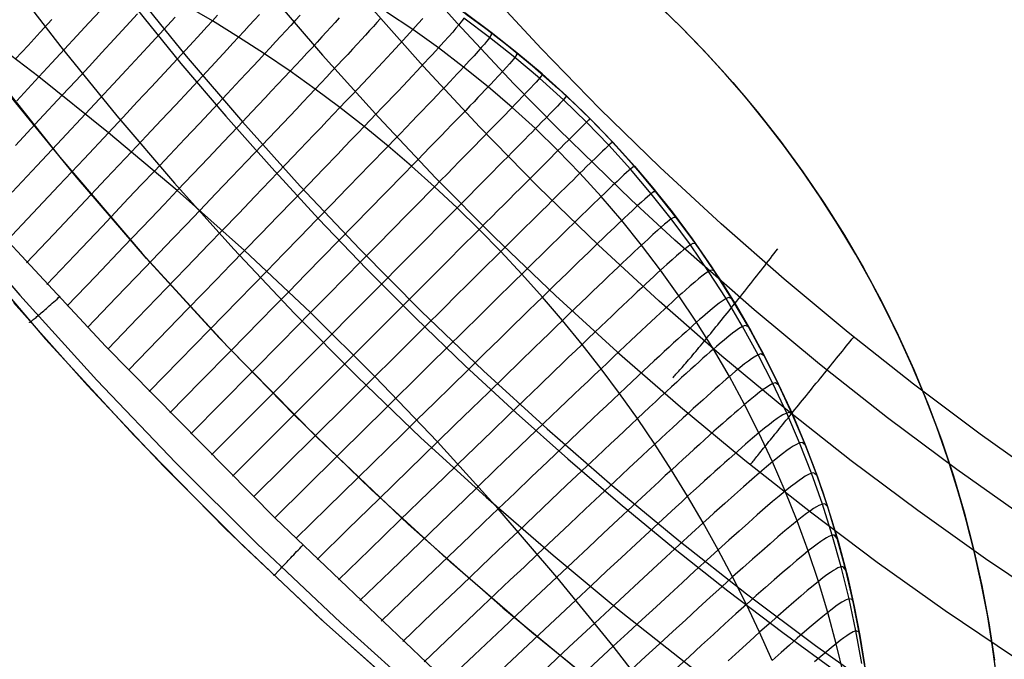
# Model space of a CAD drawing. Header units: millimetres. Extents: x -118 to 118, y -118 to 118.
# Tile 5 of 68: x -89 to -58, y -88 to -68. Entities that reach past the tile are written whole.
import ezdxf

# ---------------------------------------------------------------- set-up
doc = ezdxf.new("R2010")
doc.units = ezdxf.units.MM
doc.header["$MEASUREMENT"] = 0
doc.layers.add('Predefinito', color=5, linetype='Continuous')

msp = doc.modelspace()

# ---------------------------------------------------------------- linework, layer by layer
at = {"layer": 'Predefinito'}
for points in [[(-56.907, -82.354), (-59.005, -80.864), (-61.069, -79.317), (-63.095, -77.715), (-65.082, -76.059), (-67.026, -74.351), (-68.928, -72.592), (-70.783, -70.784), (-72.591, -68.928), (-74.351, -67.026), (-76.059, -65.081), (-77.715, -63.094), (-79.317, -61.069), (-80.864, -59.006), (-82.354, -56.908), (-83.786, -54.777), (-85.319, -52.357)], [(-104.041, -54.605), (-102.094, -58.164), (-100.026, -61.653), (-97.838, -65.069), (-95.534, -68.407), (-93.116, -71.663), (-90.587, -74.835), (-87.95, -77.917), (-85.208, -80.906), (-82.365, -83.799), (-79.423, -86.592), (-76.387, -89.282), (-73.26, -91.865), (-70.046, -94.339), (-66.748, -96.701), (-63.37, -98.947), (-59.917, -101.075), (-56.393, -103.083)], [(-98.619, -56.183), (-96.621, -59.554), (-94.508, -62.853), (-92.282, -66.078), (-89.946, -69.224), (-87.503, -72.287), (-84.956, -75.264), (-82.308, -78.152), (-79.561, -80.946), (-76.72, -83.644), (-73.787, -86.242), (-70.766, -88.738), (-67.661, -91.128), (-64.475, -93.409), (-61.213, -95.578), (-57.877, -97.634)], [(-92.835, -56.132), (-91.429, -58.406), (-89.97, -60.64), (-88.459, -62.827), (-86.893, -64.975), (-85.27, -67.084), (-83.591, -69.155), (-81.855, -71.188), (-80.064, -73.181), (-78.216, -75.136), (-76.313, -77.052), (-74.388, -78.896), (-72.417, -80.695), (-70.399, -82.448), (-68.334, -84.157), (-66.239, -85.806), (-64.105, -87.406), (-61.931, -88.956), (-59.718, -90.455), (-57.477, -91.897)], [(-75.352, -67.549), (-74.502, -68.155), (-73.673, -68.79), (-72.866, -69.453), (-72.083, -70.143), (-71.324, -70.861), (-70.59, -71.604), (-69.883, -72.372), (-69.202, -73.164), (-68.55, -73.979), (-67.926, -74.817), (-67.331, -75.675), (-66.767, -76.553), (-66.233, -77.451), (-65.731, -78.366), (-65.26, -79.299), (-64.823, -80.247), (-64.418, -81.209), (-64.047, -82.185), (-63.71, -83.174), (-63.407, -84.173), (-63.139, -85.182), (-62.907, -86.2), (-62.709, -87.226), (-62.548, -88.257)], [(-69.105, -67.449), (-68.263, -68.263), (-67.449, -69.105), (-66.664, -69.975), (-65.91, -70.871), (-65.186, -71.793), (-64.495, -72.738), (-63.837, -73.707), (-63.212, -74.698), (-62.622, -75.71), (-62.067, -76.742), (-61.547, -77.792), (-61.064, -78.859), (-60.618, -79.942), (-60.209, -81.04), (-59.838, -82.151), (-59.505, -83.274), (-59.211, -84.408), (-58.956, -85.551), (-58.741, -86.703), (-58.565, -87.861)], [(-58.493, -88.434), (-58.623, -87.445), (-58.783, -86.458), (-58.972, -85.474), (-59.19, -84.494), (-59.438, -83.52), (-59.714, -82.553), (-60.019, -81.594), (-60.351, -80.644), (-60.712, -79.705), (-61.099, -78.777), (-61.514, -77.863), (-61.954, -76.963), (-62.419, -76.078), (-62.909, -75.209), (-63.422, -74.357), (-63.958, -73.524), (-64.516, -72.71), (-65.094, -71.915), (-65.693, -71.141), (-66.31, -70.388), (-66.944, -69.657), (-67.596, -68.948), (-68.263, -68.263), (-68.948, -67.596)], [(-62.576, -88.058), (-62.74, -87.055), (-62.937, -86.058), (-63.168, -85.068), (-63.432, -84.087), (-63.729, -83.115), (-64.059, -82.153), (-64.42, -81.203), (-64.814, -80.266), (-65.239, -79.343), (-65.695, -78.434), (-66.181, -77.542), (-66.697, -76.666), (-67.243, -75.808), (-67.817, -74.97), (-68.418, -74.151), (-69.048, -73.352), (-69.703, -72.576), (-70.385, -71.821), (-71.091, -71.091), (-71.822, -70.384), (-72.576, -69.703), (-73.352, -69.048), (-74.15, -68.419), (-74.969, -67.817)], [(-74.921, -67.851), (-74.2, -68.381), (-73.499, -68.929), (-72.818, -69.494), (-72.157, -70.076), (-71.518, -70.673), (-70.9, -71.284), (-70.3, -71.912), (-69.715, -72.562), (-69.145, -73.233), (-68.592, -73.925), (-68.057, -74.636), (-67.54, -75.366), (-67.043, -76.115), (-66.567, -76.881), (-66.113, -77.664), (-65.68, -78.463), (-65.271, -79.277), (-64.886, -80.104), (-64.525, -80.945), (-64.19, -81.797), (-63.88, -82.66), (-63.597, -83.533), (-63.34, -84.413), (-63.11, -85.301), (-62.908, -86.194), (-62.733, -87.092), (-62.586, -87.993)]]:
    msp.add_lwpolyline(points, dxfattribs=at)
at = {"layer": 'Predefinito', "extrusion": (0.784867, -0.618754, -0.033575)}
msp.add_lwpolyline([(-104.556, -143.996), (-104.523, -143.905), (-104.487, -143.815), (-104.449, -143.725), (-104.409, -143.635), (-104.367, -143.547), (-104.322, -143.459), (-104.275, -143.372), (-104.226, -143.286), (-104.174, -143.2), (-104.121, -143.117), (-104.065, -143.034), (-104.006, -142.952), (-103.946, -142.872), (-103.884, -142.794), (-103.82, -142.717), (-103.753, -142.641), (-103.685, -142.567), (-103.615, -142.495), (-103.544, -142.425), (-103.47, -142.357), (-103.396, -142.291), (-103.319, -142.226), (-103.241, -142.164), (-103.162, -142.104), (-103.082, -142.046), (-103, -141.99), (-102.917, -141.936), (-102.833, -141.885), (-102.749, -141.836), (-102.663, -141.789), (-102.577, -141.744), (-102.49, -141.702), (-102.402, -141.662), (-102.313, -141.623), (-102.222, -141.587), (-102.131, -141.553), (-102.038, -141.521), (-101.944, -141.491), (-101.849, -141.464), (-101.753, -141.439), (-101.656, -141.416), (-101.558, -141.395), (-101.46, -141.377), (-101.362, -141.362), (-101.262, -141.349), (-101.163, -141.338), (-101.063, -141.33), (-100.963, -141.324), (-100.862, -141.321), (-100.762, -141.32), (-100.662, -141.322), (-100.562, -141.327), (-100.462, -141.334), (-100.363, -141.343), (-100.264, -141.355), (-100.166, -141.369), (-100.068, -141.386), (-99.971, -141.405), (-99.875, -141.427), (-99.78, -141.45), (-99.685, -141.476), (-99.592, -141.505), (-99.5, -141.535), (-99.409, -141.567)], dxfattribs=at)
at = {"layer": 'Predefinito', "extrusion": (0.776496, -0.630121, 0.001405)}
msp.add_lwpolyline([(-105.189, -143.679), (-105.157, -143.589), (-105.123, -143.499), (-105.087, -143.409), (-105.048, -143.32), (-105.007, -143.232), (-104.964, -143.144), (-104.918, -143.057), (-104.87, -142.972), (-104.82, -142.887), (-104.767, -142.803), (-104.713, -142.72), (-104.656, -142.639), (-104.597, -142.559), (-104.536, -142.48), (-104.473, -142.403), (-104.408, -142.328), (-104.341, -142.254), (-104.272, -142.182), (-104.201, -142.112), (-104.129, -142.044), (-104.055, -141.977), (-103.98, -141.913), (-103.903, -141.85), (-103.825, -141.79), (-103.745, -141.732), (-103.665, -141.676), (-103.583, -141.622), (-103.5, -141.571), (-103.416, -141.521), (-103.331, -141.474), (-103.246, -141.43), (-103.16, -141.387), (-103.073, -141.347), (-102.984, -141.309), (-102.894, -141.272), (-102.803, -141.238), (-102.711, -141.206), (-102.618, -141.176), (-102.524, -141.149), (-102.428, -141.124), (-102.332, -141.101), (-102.235, -141.08), (-102.138, -141.062), (-102.04, -141.046), (-101.941, -141.033), (-101.842, -141.023), (-101.743, -141.014), (-101.644, -141.009), (-101.544, -141.006), (-101.445, -141.005), (-101.345, -141.007), (-101.246, -141.011), (-101.147, -141.018), (-101.049, -141.028), (-100.95, -141.04), (-100.853, -141.054), (-100.756, -141.071), (-100.66, -141.09), (-100.564, -141.111), (-100.47, -141.135), (-100.377, -141.161), (-100.284, -141.189), (-100.193, -141.219), (-100.103, -141.252)], dxfattribs=at)
at = {"layer": 'Predefinito', "extrusion": (-0.675526, 0.73707, 0.019786)}
msp.add_lwpolyline([(117.5, -136.533), (117.499, -136.447), (117.495, -136.361), (117.489, -136.274), (117.48, -136.187), (117.468, -136.1), (117.454, -136.012), (117.438, -135.925), (117.418, -135.838), (117.396, -135.751), (117.372, -135.665), (117.344, -135.579), (117.314, -135.494), (117.282, -135.41), (117.246, -135.326), (117.209, -135.244), (117.168, -135.162), (117.126, -135.082), (117.081, -135.004), (117.033, -134.927), (116.984, -134.851), (116.932, -134.777), (116.878, -134.705), (116.822, -134.634), (116.765, -134.566), (116.705, -134.499), (116.644, -134.435), (116.581, -134.373), (116.517, -134.313), (116.451, -134.255), (116.384, -134.199), (116.316, -134.146), (116.247, -134.095)], dxfattribs=at)
at = {"layer": 'Predefinito', "extrusion": (0.719256, -0.694702, 0.007716)}
msp.add_lwpolyline([(-117.5, -136.597), (-117.499, -136.509), (-117.495, -136.421), (-117.488, -136.333), (-117.479, -136.244), (-117.467, -136.155), (-117.453, -136.065), (-117.435, -135.976), (-117.415, -135.888), (-117.392, -135.799), (-117.366, -135.711), (-117.338, -135.623), (-117.306, -135.537), (-117.272, -135.451), (-117.236, -135.366), (-117.196, -135.282), (-117.154, -135.199), (-117.11, -135.118), (-117.063, -135.038), (-117.014, -134.96), (-116.962, -134.883), (-116.908, -134.808), (-116.852, -134.735), (-116.794, -134.664), (-116.734, -134.595), (-116.672, -134.528), (-116.609, -134.463), (-116.544, -134.401), (-116.477, -134.34), (-116.409, -134.283), (-116.339, -134.227), (-116.269, -134.174), (-116.197, -134.123)], dxfattribs=at)
at = {"layer": 'Predefinito'}
for points in [[(-96.672, -55.183, -161), (-95.285, -57.559, -161), (-93.839, -59.899, -161), (-92.334, -62.202, -161), (-90.771, -64.465, -161), (-89.15, -66.688, -161), (-87.473, -68.867, -161), (-85.742, -71.001, -161), (-83.958, -73.089, -161), (-82.123, -75.131, -161), (-80.238, -77.126, -161), (-78.304, -79.073, -161), (-76.326, -80.97, -161), (-74.302, -82.817, -161), (-72.235, -84.613, -161), (-70.126, -86.359, -161), (-67.976, -88.053, -161), (-65.787, -89.694, -161), (-63.561, -91.281, -161), (-61.298, -92.814, -161), (-59.001, -94.293, -161), (-56.671, -95.715, -161)], [(-57.54, -83.504, -145.034), (-59.729, -81.956, -145.033), (-61.877, -80.353, -145.031), (-63.983, -78.694, -145.029), (-66.005, -77.015, -145.026), (-68.464, -74.853, -145.022), (-69.817, -73.602, -145.02), (-72.07, -71.414, -145.015), (-73.447, -70.008, -145.012), (-75.205, -68.13, -145.009), (-76.918, -66.203, -145.005), (-78.626, -64.177, -145.003), (-80.277, -62.108, -145.001), (-81.87, -59.995, -145), (-83.401, -57.848, -145), (-84.888, -55.636, -145.001)], [(-88.719, -56.655, -143.679), (-87.296, -58.831, -143.679), (-85.818, -60.969, -143.679), (-84.285, -63.069, -143.679), (-82.7, -65.129, -143.679), (-81.064, -67.146, -143.679), (-79.377, -69.12, -143.679), (-77.643, -71.05, -143.679), (-75.861, -72.935, -143.679), (-74.033, -74.775, -143.679), (-72.162, -76.568, -143.679), (-70.248, -78.315, -143.679), (-68.292, -80.015, -143.679), (-66.297, -81.666, -143.68), (-64.264, -83.268, -143.68), (-62.193, -84.82, -143.68), (-60.087, -86.321, -143.68), (-57.946, -87.771, -143.68)], [(-92.522, -57.172, -153.679), (-91.379, -58.991, -153.679), (-90.198, -60.787, -153.679), (-88.981, -62.558, -153.679), (-87.728, -64.304, -153.679), (-86.439, -66.023, -153.679), (-85.116, -67.715, -153.679), (-83.759, -69.378, -153.679), (-82.369, -71.013, -153.679), (-80.947, -72.619, -153.679), (-79.493, -74.196, -153.679), (-78.009, -75.743, -153.679), (-76.495, -77.26, -153.679), (-74.952, -78.747, -153.679), (-73.38, -80.203, -153.679), (-71.78, -81.627, -153.679), (-70.154, -83.02, -153.68), (-68.502, -84.381, -153.68), (-66.824, -85.709, -153.68), (-65.121, -87.004, -153.68), (-63.394, -88.266, -153.68), (-61.645, -89.494, -153.68), (-59.873, -90.689, -153.68), (-58.079, -91.848, -153.68)], [(-56.71, -86.153, -141.391), (-58.842, -84.717, -141.39), (-60.939, -83.228, -141.389), (-62.999, -81.684, -141.388), (-65.021, -80.088, -141.387), (-67.003, -78.441, -141.387), (-68.944, -76.743, -141.386), (-70.841, -74.996, -141.386), (-72.694, -73.2, -141.386), (-74.501, -71.357, -141.387), (-76.261, -69.468, -141.387), (-77.972, -67.533, -141.388), (-79.634, -65.555, -141.39), (-81.246, -63.533, -141.391), (-82.805, -61.471, -141.393), (-84.31, -59.371, -141.395), (-85.76, -57.236, -141.397)], [(-65.448, -87.866, -122.965), (-65.837, -86.997, -123.071), (-66.246, -86.136, -123.171), (-66.673, -85.283, -123.264), (-67.119, -84.44, -123.351), (-67.583, -83.607, -123.431), (-68.066, -82.784, -123.505), (-68.567, -81.971, -123.573), (-69.086, -81.169, -123.634), (-69.623, -80.379, -123.689), (-70.177, -79.601, -123.737), (-70.749, -78.835, -123.779), (-71.337, -78.082, -123.814), (-71.942, -77.342, -123.843), (-72.563, -76.616, -123.866), (-73.201, -75.904, -123.882), (-73.854, -75.205, -123.891), (-74.522, -74.522, -123.895), (-75.206, -73.854, -123.891), (-75.904, -73.201, -123.882), (-76.616, -72.563, -123.866), (-77.342, -71.942, -123.843), (-78.083, -71.336, -123.814), (-78.835, -70.749, -123.779), (-79.601, -70.178, -123.737), (-80.378, -69.624, -123.689), (-81.169, -69.087, -123.634), (-81.972, -68.567, -123.573), (-82.784, -68.066, -123.505), (-83.607, -67.583, -123.431)], [(-58.504, -88.338, -99.999), (-58.636, -87.359, -99.999), (-58.796, -86.383, -99.999), (-58.985, -85.412, -99.999), (-59.202, -84.448, -100), (-59.446, -83.489, -100), (-59.718, -82.539, -100), (-60.018, -81.597, -100), (-60.344, -80.664, -100), (-60.697, -79.741, -100), (-61.077, -78.829, -100), (-61.483, -77.928, -100), (-61.915, -77.04, -100), (-62.372, -76.164, -100), (-62.855, -75.302, -100.001), (-63.362, -74.454, -100.001), (-63.894, -73.62, -100.001), (-64.45, -72.803, -100.001), (-65.03, -72.001, -100.001), (-65.632, -71.217, -100.001), (-66.257, -70.45, -100.001), (-66.904, -69.702, -100.001), (-67.572, -68.973, -100.001), (-68.261, -68.264, -100.001), (-68.97, -67.575, -100)], [(-82.62, -67.887, -123.073), (-82.784, -68.066, -123.505), (-82.953, -68.251, -123.933), (-83.127, -68.44, -124.355), (-83.49, -68.834, -125.184), (-83.871, -69.245, -125.994), (-84.268, -69.674, -126.784), (-84.681, -70.117, -127.556), (-85.108, -70.575, -128.311), (-85.547, -71.044, -129.047), (-85.998, -71.525, -129.767), (-86.756, -72.334, -130.911), (-87.537, -73.165, -132.015), (-88.339, -74.017, -133.081), (-89.157, -74.885, -134.113)], [(-83.938, -67.947, -124.282), (-84.289, -68.329, -125.112), (-84.657, -68.728, -125.924), (-85.041, -69.144, -126.717), (-85.44, -69.575, -127.492), (-85.853, -70.019, -128.25), (-86.278, -70.476, -128.991), (-86.713, -70.943, -129.715), (-87.448, -71.73, -130.871), (-88.206, -72.54, -131.988), (-88.984, -73.369, -133.068)], [(-85.097, -67.84, -125.034), (-85.451, -68.226, -125.848), (-85.821, -68.628, -126.643), (-86.205, -69.045, -127.422), (-86.603, -69.475, -128.184), (-87.012, -69.916, -128.929), (-87.431, -70.368, -129.658), (-88.143, -71.132, -130.828), (-88.876, -71.918, -131.959)], [(-86.252, -67.739, -125.766), (-86.607, -68.126, -126.564), (-86.976, -68.527, -127.346), (-87.358, -68.941, -128.112), (-87.75, -69.366, -128.862), (-88.153, -69.8, -129.597), (-88.838, -70.539, -130.782)], [(-81.328, -67.864, -121.814), (-81.48, -68.032, -122.261), (-81.639, -68.204, -122.704), (-81.803, -68.383, -123.141), (-81.972, -68.567, -123.573), (-82.146, -68.756, -124), (-82.326, -68.95, -124.422), (-82.701, -69.354, -125.25), (-83.094, -69.776, -126.057), (-83.504, -70.215, -126.846), (-83.93, -70.67, -127.615), (-84.37, -71.139, -128.366), (-84.823, -71.621, -129.099), (-85.287, -72.115, -129.815), (-86.067, -72.942, -130.949), (-86.87, -73.793, -132.041), (-87.694, -74.664, -133.094), (-88.535, -75.553, -134.113)], [(-80.068, -67.89, -120.507), (-80.208, -68.044, -120.967), (-80.354, -68.203, -121.424), (-80.506, -68.369, -121.875), (-80.663, -68.54, -122.323), (-80.826, -68.716, -122.765), (-80.995, -68.899, -123.202), (-81.169, -69.087, -123.634), (-81.349, -69.28, -124.061), (-81.534, -69.479, -124.482), (-81.919, -69.891, -125.309), (-82.323, -70.323, -126.115), (-82.745, -70.772, -126.901), (-83.183, -71.237, -127.668), (-83.635, -71.717, -128.416), (-84.101, -72.209, -129.146), (-84.578, -72.714, -129.858), (-84.975, -73.133, -130.426), (-85.377, -73.558, -130.982), (-86.201, -74.426, -132.064), (-87.045, -75.315, -133.107), (-87.908, -76.222, -134.114)], [(-78.852, -67.972, -119.154), (-78.978, -68.11, -119.626), (-79.11, -68.255, -120.095), (-79.248, -68.405, -120.56), (-79.392, -68.562, -121.021), (-79.542, -68.724, -121.478), (-79.698, -68.893, -121.93), (-79.859, -69.067, -122.377), (-80.027, -69.247, -122.82), (-80.2, -69.432, -123.257), (-80.378, -69.624, -123.689), (-80.563, -69.821, -124.115), (-80.753, -70.023, -124.536), (-80.948, -70.231, -124.952), (-81.148, -70.443, -125.362), (-81.562, -70.883, -126.167), (-81.995, -71.34, -126.951), (-82.444, -71.814, -127.716), (-82.907, -72.303, -128.461), (-83.385, -72.805, -129.188), (-83.874, -73.32, -129.897), (-84.279, -73.746, -130.46), (-84.691, -74.178, -131.013), (-85.534, -75.061, -132.086), (-86.397, -75.966, -133.119), (-87.279, -76.888, -134.116)], [(-76.27, -67.985, -114.333), (-76.413, -68.147, -115.334), (-76.493, -68.237, -115.831), (-76.58, -68.334, -116.326), (-76.673, -68.438, -116.819), (-76.773, -68.547, -117.309), (-76.88, -68.664, -117.796), (-76.993, -68.787, -118.28), (-77.112, -68.916, -118.761), (-77.238, -69.052, -119.238), (-77.37, -69.194, -119.712), (-77.509, -69.342, -120.182), (-77.653, -69.497, -120.648), (-77.804, -69.658, -121.11), (-77.961, -69.825, -121.567), (-78.124, -69.998, -122.02), (-78.293, -70.177, -122.467), (-78.468, -70.361, -122.91), (-78.649, -70.552, -123.347), (-78.835, -70.749, -123.779), (-79.028, -70.951, -124.205), (-79.226, -71.159, -124.625), (-79.429, -71.373, -125.04), (-79.638, -71.592, -125.45), (-80.07, -72.044, -126.252), (-80.521, -72.515, -127.033), (-80.989, -73.002, -127.794), (-81.472, -73.506, -128.535), (-81.969, -74.023, -129.257), (-82.478, -74.552, -129.96), (-82.9, -74.989, -130.517), (-83.328, -75.433, -131.063), (-84.202, -76.34, -132.122), (-85.099, -77.269, -133.14), (-86.014, -78.217, -134.12)], [(-75, -67.982, -108.234), (-75.038, -68.038, -109.263), (-75.09, -68.106, -110.29), (-75.156, -68.19, -111.314), (-75.24, -68.29, -112.335), (-75.342, -68.41, -113.35), (-75.466, -68.55, -114.36), (-75.612, -68.713, -115.362), (-75.694, -68.804, -115.86), (-75.783, -68.901, -116.356), (-75.879, -69.005, -116.849), (-75.981, -69.116, -117.34), (-76.09, -69.233, -117.827), (-76.205, -69.357, -118.312), (-76.327, -69.488, -118.794), (-76.455, -69.624, -119.272), (-76.59, -69.768, -119.746), (-76.731, -69.917, -120.216), (-76.879, -70.073, -120.683), (-77.033, -70.235, -121.145), (-77.192, -70.404, -121.602), (-77.358, -70.578, -122.055), (-77.531, -70.759, -122.503), (-77.709, -70.945, -122.945), (-77.893, -71.138, -123.383), (-78.083, -71.336, -123.814), (-78.279, -71.541, -124.24), (-78.481, -71.751, -124.66), (-78.688, -71.966, -125.075), (-78.9, -72.187, -125.484), (-79.34, -72.644, -126.285), (-79.798, -73.119, -127.066), (-80.274, -73.612, -127.825), (-80.766, -74.12, -128.564), (-81.271, -74.643, -129.284), (-81.789, -75.177, -129.985), (-82.217, -75.619, -130.54), (-82.651, -76.067, -131.083), (-83.539, -76.983, -132.137), (-84.45, -77.92, -133.149), (-85.379, -78.877, -134.123)], [(-63.232, -88.328, -115.451), (-63.467, -87.35, -115.551), (-63.729, -86.382, -115.645), (-64.018, -85.425, -115.734), (-64.334, -84.479, -115.817), (-64.676, -83.545, -115.895), (-65.044, -82.624, -115.968), (-65.438, -81.715, -116.035), (-65.858, -80.821, -116.097), (-66.304, -79.941, -116.154), (-66.775, -79.077, -116.205), (-67.27, -78.228, -116.251), (-67.79, -77.396, -116.291), (-68.334, -76.58, -116.326), (-68.902, -75.783, -116.356), (-69.493, -75.004, -116.38), (-70.107, -74.243, -116.399), (-70.743, -73.502, -116.412), (-71.401, -72.781, -116.42), (-72.081, -72.081, -116.423), (-72.781, -71.401, -116.42), (-73.502, -70.743, -116.412), (-74.243, -70.107, -116.399), (-75.003, -69.493, -116.38), (-75.783, -68.901, -116.356), (-76.58, -68.334, -116.326), (-77.395, -67.79, -116.291)], [(-62.671, -87.961, -107.76), (-62.853, -86.955, -107.812), (-63.067, -85.957, -107.862), (-63.312, -84.969, -107.908), (-63.588, -83.992, -107.952), (-63.895, -83.026, -107.993), (-64.233, -82.073, -108.031), (-64.6, -81.133, -108.066), (-64.998, -80.207, -108.099), (-65.425, -79.297, -108.128), (-65.88, -78.402, -108.155), (-66.364, -77.525, -108.179), (-66.876, -76.664, -108.2), (-67.416, -75.822, -108.219), (-67.982, -75, -108.234), (-68.575, -74.197, -108.247), (-69.194, -73.415, -108.257), (-69.838, -72.654, -108.264), (-70.507, -71.915, -108.268), (-71.199, -71.199, -108.269), (-71.915, -70.506, -108.268), (-72.654, -69.838, -108.264), (-73.415, -69.194, -108.257), (-74.197, -68.575, -108.247), (-75, -67.982, -108.234)], [(-68.69, -89.603, -129.461), (-70.368, -87.431, -129.658), (-72.116, -85.286, -129.815), (-73.932, -83.174, -129.931), (-75.812, -81.101, -130.006), (-77.751, -79.074, -130.04), (-79.745, -77.098, -130.033), (-81.789, -75.177, -129.985), (-83.874, -73.32, -129.897), (-85.998, -71.525, -129.767), (-88.153, -69.8, -129.597), (-90.332, -68.147, -129.386)], [(-87.753, -68.021, -127.265), (-88.117, -68.417, -128.035), (-88.492, -68.824, -128.791), (-88.877, -69.241, -129.531)], [(-77.584, -68.001, -117.272), (-77.688, -68.117, -117.758), (-77.798, -68.238, -118.242), (-77.915, -68.366, -118.722), (-78.037, -68.501, -119.199), (-78.167, -68.641, -119.672), (-78.302, -68.788, -120.142), (-78.443, -68.941, -120.607), (-78.591, -69.1, -121.069), (-78.745, -69.264, -121.526), (-78.904, -69.435, -121.978), (-79.07, -69.612, -122.425), (-79.241, -69.795, -122.868), (-79.418, -69.983, -123.305), (-79.601, -70.178, -123.737), (-79.79, -70.378, -124.163), (-79.984, -70.583, -124.584), (-80.183, -70.794, -124.999), (-80.388, -71.01, -125.409), (-80.812, -71.456, -126.212), (-81.254, -71.921, -126.995), (-81.713, -72.403, -127.758), (-82.187, -72.899, -128.501), (-82.674, -73.41, -129.225), (-83.174, -73.932, -129.931), (-83.588, -74.364, -130.491), (-84.008, -74.803, -131.04), (-84.868, -75.699, -132.105), (-85.748, -76.617, -133.13), (-86.648, -77.553, -134.118)], [(-74.15, -68.419, -100), (-74.147, -68.498, -106.186), (-74.197, -68.575, -108.247), (-74.237, -68.63, -109.277), (-74.291, -68.698, -110.305), (-74.36, -68.781, -111.331), (-74.447, -68.881, -112.353), (-74.552, -69, -113.371), (-74.679, -69.141, -114.381), (-74.828, -69.304, -115.385), (-74.913, -69.395, -115.884), (-75.003, -69.493, -116.38), (-75.101, -69.597, -116.874), (-75.205, -69.708, -117.365), (-75.316, -69.826, -117.853), (-75.434, -69.951, -118.338), (-75.558, -70.082, -118.82), (-75.688, -70.219, -119.299), (-75.826, -70.363, -119.774), (-75.969, -70.514, -120.244), (-76.119, -70.671, -120.711), (-76.275, -70.834, -121.173), (-76.438, -71.003, -121.631), (-76.606, -71.179, -122.084), (-76.781, -71.361, -122.532), (-76.962, -71.548, -122.974), (-77.149, -71.742, -123.412), (-77.342, -71.942, -123.843), (-77.541, -72.148, -124.269), (-77.746, -72.36, -124.689), (-77.956, -72.577, -125.103), (-78.172, -72.799, -125.512), (-78.618, -73.259, -126.313), (-79.083, -73.738, -127.092), (-79.566, -74.235, -127.85), (-80.064, -74.747, -128.588), (-80.576, -75.273, -129.306), (-81.101, -75.812, -130.006), (-81.535, -76.257, -130.558), (-81.976, -76.708, -131.1), (-82.875, -77.63, -132.148), (-83.797, -78.575, -133.156), (-84.739, -79.538, -134.125)], [(-73.352, -69.048, -100), (-73.361, -69.119, -106.193), (-73.415, -69.194, -108.257), (-73.458, -69.248, -109.288), (-73.514, -69.314, -110.318), (-73.585, -69.396, -111.345), (-73.674, -69.496, -112.368), (-73.782, -69.615, -113.386), (-73.912, -69.755, -114.398), (-74.065, -69.918, -115.403), (-74.151, -70.009, -115.902), (-74.243, -70.107, -116.399), (-74.342, -70.211, -116.893), (-74.448, -70.322, -117.385), (-74.561, -70.44, -117.873), (-74.681, -70.565, -118.359), (-74.807, -70.696, -118.841), (-74.939, -70.834, -119.32), (-75.078, -70.979, -119.795), (-75.224, -71.13, -120.266), (-75.376, -71.287, -120.733), (-75.535, -71.451, -121.195), (-75.699, -71.621, -121.653), (-75.87, -71.797, -122.106), (-76.048, -71.979, -122.554), (-76.231, -72.168, -122.997), (-76.42, -72.363, -123.434), (-76.616, -72.563, -123.866), (-76.817, -72.77, -124.291), (-77.025, -72.983, -124.711), (-77.238, -73.201, -125.125), (-77.456, -73.424, -125.534), (-77.907, -73.886, -126.334), (-78.378, -74.368, -127.113), (-78.867, -74.867, -127.87), (-79.371, -75.381, -128.607), (-79.889, -75.91, -129.324), (-80.42, -76.452, -130.021), (-80.859, -76.899, -130.573), (-81.304, -77.352, -131.112), (-82.214, -78.279, -132.158), (-83.146, -79.228, -133.161), (-84.097, -80.196, -134.126)], [(-72.576, -69.703, -100), (-72.596, -69.766, -106.199), (-72.654, -69.838, -108.264), (-72.699, -69.89, -109.296), (-72.758, -69.956, -110.326), (-72.831, -70.037, -111.354), (-72.923, -70.135, -112.379), (-73.033, -70.253, -113.398), (-73.166, -70.392, -114.41), (-73.321, -70.555, -115.416), (-73.408, -70.645, -115.915), (-73.502, -70.743, -116.412), (-73.603, -70.847, -116.907), (-73.711, -70.958, -117.399), (-73.825, -71.076, -117.888), (-73.946, -71.201, -118.374), (-74.074, -71.332, -118.856), (-74.208, -71.47, -119.335), (-74.349, -71.614, -119.81), (-74.497, -71.765, -120.282), (-74.65, -71.923, -120.749), (-74.811, -72.086, -121.211), (-74.977, -72.257, -121.669), (-75.15, -72.433, -122.122), (-75.329, -72.616, -122.57), (-75.515, -72.805, -123.013), (-75.706, -73, -123.45), (-75.904, -73.201, -123.882), (-76.107, -73.408, -124.307), (-76.317, -73.621, -124.727), (-76.532, -73.839, -125.141), (-76.752, -74.063, -125.549), (-77.208, -74.526, -126.349), (-77.684, -75.009, -127.127), (-78.177, -75.509, -127.884), (-78.686, -76.025, -128.62), (-79.209, -76.555, -129.336), (-79.745, -77.098, -130.033), (-80.187, -77.546, -130.583), (-80.636, -78.001, -131.121), (-81.554, -78.93, -132.165), (-82.494, -79.881, -133.165), (-83.453, -80.852, -134.128)], [(-70.313, -89.098, -135), (-72.894, -86.998, -135), (-75.413, -84.824, -135), (-77.867, -82.578, -135), (-80.253, -80.26, -135), (-82.571, -77.873, -135), (-84.818, -75.42, -135), (-86.993, -72.901, -135), (-89.093, -70.319, -135)], [(-71.822, -70.384, -100), (-71.854, -70.438, -106.202), (-71.915, -70.506, -108.268), (-71.962, -70.557, -109.301), (-72.023, -70.621, -110.332), (-72.099, -70.701, -111.36), (-72.192, -70.798, -112.385), (-72.305, -70.914, -113.404), (-72.44, -71.052, -114.418), (-72.598, -71.214, -115.423), (-72.686, -71.304, -115.923), (-72.781, -71.401, -116.42), (-72.883, -71.505, -116.915), (-72.992, -71.615, -117.407), (-73.108, -71.733, -117.896), (-73.23, -71.857, -118.382), (-73.359, -71.988, -118.865), (-73.495, -72.125, -119.344), (-73.637, -72.269, -119.82), (-73.786, -72.42, -120.291), (-73.942, -72.577, -120.758), (-74.103, -72.741, -121.221), (-74.271, -72.911, -121.679), (-74.446, -73.087, -122.132), (-74.627, -73.269, -122.58), (-74.813, -73.458, -123.023), (-75.006, -73.653, -123.46), (-75.206, -73.854, -123.891), (-75.411, -74.061, -124.317), (-75.622, -74.273, -124.737), (-75.838, -74.492, -125.151), (-76.06, -74.716, -125.559), (-76.288, -74.945, -125.961), (-76.52, -75.179, -126.358), (-76.999, -75.661, -127.136), (-77.495, -76.161, -127.892), (-78.008, -76.677, -128.628), (-78.535, -77.208, -129.343), (-79.074, -77.751, -130.04), (-79.52, -78.199, -130.589), (-79.972, -78.654, -131.127), (-80.895, -79.583, -132.169), (-81.841, -80.535, -133.168), (-82.806, -81.506, -134.128)], [(-71.091, -71.091, -100), (-71.134, -71.134, -106.203), (-71.199, -71.199, -108.269), (-71.248, -71.248, -109.302), (-71.311, -71.311, -110.334), (-71.388, -71.388, -111.362), (-71.484, -71.484, -112.387), (-71.599, -71.599, -113.407), (-71.735, -71.735, -114.42), (-71.895, -71.895, -115.426), (-71.984, -71.984, -115.926), (-72.081, -72.081, -116.423), (-72.184, -72.184, -116.918), (-72.293, -72.294, -117.41), (-72.41, -72.41, -117.899), (-72.534, -72.534, -118.385), (-72.664, -72.664, -118.868), (-72.801, -72.801, -119.347), (-72.944, -72.944, -119.823), (-73.094, -73.094, -120.294), (-73.25, -73.25, -120.761), (-73.413, -73.413, -121.224), (-73.582, -73.582, -121.682), (-73.758, -73.758, -122.135), (-73.94, -73.94, -122.583), (-74.128, -74.128, -123.026), (-74.322, -74.322, -123.463), (-74.522, -74.522, -123.895), (-74.728, -74.728, -124.32), (-74.941, -74.941, -124.74), (-75.158, -75.158, -125.154), (-75.382, -75.382, -125.562), (-75.61, -75.61, -125.965), (-75.843, -75.843, -126.361), (-76.325, -76.325, -127.139), (-76.824, -76.824, -127.895), (-77.338, -77.338, -128.631), (-77.868, -77.868, -129.346), (-78.41, -78.41, -130.042), (-78.857, -78.857, -130.591), (-79.311, -79.311, -131.129), (-80.238, -80.238, -132.17), (-81.188, -81.188, -133.169), (-82.157, -82.157, -134.129)], [(-70.385, -71.821, -100), (-70.438, -71.853, -106.202), (-70.507, -71.915, -108.268), (-70.557, -71.962, -109.301), (-70.621, -72.023, -110.332), (-70.701, -72.099, -111.36), (-70.798, -72.192, -112.385), (-70.914, -72.305, -113.404), (-71.052, -72.439, -114.418), (-71.214, -72.597, -115.423), (-71.304, -72.686, -115.923), (-71.401, -72.781, -116.42), (-71.505, -72.883, -116.915), (-71.615, -72.992, -117.407), (-71.733, -73.108, -117.896), (-71.857, -73.23, -118.382), (-71.988, -73.359, -118.865), (-72.125, -73.495, -119.344), (-72.27, -73.637, -119.82), (-72.42, -73.786, -120.291), (-72.577, -73.941, -120.758), (-72.741, -74.103, -121.221), (-72.911, -74.271, -121.679), (-73.087, -74.446, -122.132), (-73.269, -74.626, -122.58), (-73.458, -74.813, -123.023), (-73.653, -75.006, -123.46), (-73.854, -75.205, -123.891), (-74.061, -75.411, -124.317), (-74.274, -75.622, -124.737), (-74.492, -75.838, -125.151), (-74.716, -76.06, -125.559), (-74.945, -76.288, -125.961), (-75.179, -76.52, -126.358), (-75.661, -76.999, -127.136), (-76.161, -77.495, -127.892), (-76.677, -78.008, -128.628), (-77.208, -78.535, -129.343), (-77.751, -79.074, -130.04), (-78.199, -79.52, -130.589), (-78.654, -79.972, -131.127), (-79.583, -80.895, -132.169), (-80.535, -81.841, -133.168), (-81.506, -82.806, -134.128)], [(-91.717, -72.099, -134.134), (-86.079, -78.149, -134.12), (-80.839, -83.466, -134.128), (-74.127, -89.861, -134.115)], [(-69.703, -72.576, -100), (-69.766, -72.596, -106.199), (-69.838, -72.654, -108.264), (-69.89, -72.699, -109.296), (-69.956, -72.758, -110.326), (-70.037, -72.831, -111.354), (-70.135, -72.923, -112.379), (-70.253, -73.033, -113.398), (-70.392, -73.165, -114.41), (-70.555, -73.321, -115.416), (-70.645, -73.408, -115.915), (-70.743, -73.502, -116.412), (-70.847, -73.603, -116.907), (-70.958, -73.71, -117.399), (-71.076, -73.825, -117.888), (-71.201, -73.946, -118.374), (-71.332, -74.074, -118.856), (-71.47, -74.208, -119.335), (-71.614, -74.349, -119.81), (-71.765, -74.496, -120.282), (-71.923, -74.65, -120.749), (-72.086, -74.811, -121.211), (-72.257, -74.977, -121.669), (-72.433, -75.15, -122.122), (-72.616, -75.329, -122.57), (-72.805, -75.515, -123.013), (-73, -75.706, -123.45), (-73.201, -75.904, -123.882), (-73.408, -76.107, -124.307), (-73.621, -76.317, -124.727), (-73.839, -76.531, -125.141), (-74.063, -76.752, -125.549), (-74.526, -77.208, -126.349), (-75.009, -77.683, -127.127), (-75.509, -78.176, -127.884), (-76.025, -78.685, -128.62), (-76.555, -79.209, -129.336), (-77.098, -79.745, -130.033), (-77.546, -80.187, -130.583), (-78.001, -80.636, -131.122), (-78.93, -81.553, -132.165), (-79.881, -82.493, -133.165), (-80.852, -83.453, -134.128)], [(-69.048, -73.352, -100), (-69.119, -73.361, -106.193), (-69.194, -73.415, -108.257), (-69.247, -73.458, -109.288), (-69.314, -73.514, -110.318), (-69.396, -73.586, -111.345), (-69.496, -73.674, -112.368), (-69.614, -73.783, -113.386), (-69.754, -73.912, -114.398), (-69.918, -74.065, -115.403), (-70.009, -74.151, -115.902), (-70.107, -74.243, -116.399), (-70.211, -74.342, -116.893), (-70.322, -74.448, -117.385), (-70.44, -74.561, -117.873), (-70.565, -74.681, -118.359), (-70.696, -74.807, -118.841), (-70.834, -74.939, -119.32), (-70.979, -75.079, -119.795), (-71.13, -75.224, -120.266), (-71.287, -75.376, -120.733), (-71.451, -75.535, -121.195), (-71.621, -75.7, -121.653), (-71.797, -75.871, -122.106), (-71.979, -76.048, -122.554), (-72.168, -76.231, -122.997), (-72.363, -76.421, -123.434), (-72.563, -76.616, -123.866), (-72.77, -76.818, -124.291), (-72.983, -77.025, -124.711), (-73.201, -77.238, -125.125), (-73.424, -77.456, -125.534), (-73.886, -77.908, -126.334), (-74.368, -78.378, -127.113), (-74.867, -78.867, -127.87), (-75.381, -79.371, -128.607), (-75.91, -79.889, -129.324), (-76.452, -80.42, -130.021), (-76.899, -80.859, -130.573), (-77.353, -81.304, -131.112), (-78.279, -82.213, -132.158), (-79.228, -83.145, -133.161), (-80.196, -84.097, -134.126)], [(-91.058, -73.865, -135.116), (-88.742, -76.556, -135.159), (-86.36, -79.186, -135.189), (-83.911, -81.754, -135.204), (-81.398, -84.259, -135.203), (-78.82, -86.698, -135.186), (-76.181, -89.072, -135.154)], [(-68.418, -74.151, -100), (-68.498, -74.148, -106.186), (-68.575, -74.197, -108.247), (-68.63, -74.238, -109.277), (-68.698, -74.292, -110.305), (-68.781, -74.361, -111.331), (-68.881, -74.447, -112.353), (-69, -74.552, -113.371), (-69.14, -74.679, -114.381), (-69.304, -74.829, -115.385), (-69.395, -74.913, -115.884), (-69.493, -75.004, -116.38), (-69.597, -75.101, -116.874), (-69.708, -75.205, -117.365), (-69.826, -75.316, -117.853), (-69.951, -75.434, -118.338), (-70.082, -75.558, -118.82), (-70.219, -75.689, -119.299), (-70.363, -75.826, -119.774), (-70.514, -75.969, -120.244), (-70.67, -76.119, -120.711), (-70.834, -76.275, -121.173), (-71.003, -76.438, -121.631), (-71.179, -76.607, -122.084), (-71.36, -76.781, -122.532), (-71.548, -76.962, -122.974), (-71.742, -77.149, -123.412), (-71.942, -77.342, -123.843), (-72.148, -77.541, -124.269), (-72.359, -77.746, -124.689), (-72.577, -77.956, -125.103), (-72.799, -78.172, -125.512), (-73.259, -78.618, -126.313), (-73.738, -79.083, -127.092), (-74.235, -79.566, -127.85), (-74.747, -80.064, -128.588), (-75.273, -80.576, -129.306), (-75.812, -81.101, -130.006), (-76.257, -81.535, -130.558), (-76.708, -81.975, -131.1), (-77.63, -82.875, -132.148), (-78.575, -83.797, -133.156), (-79.538, -84.738, -134.125)], [(-67.817, -74.97, -100), (-67.903, -74.955, -106.176), (-67.982, -75, -108.234), (-68.038, -75.038, -109.263), (-68.106, -75.09, -110.29), (-68.19, -75.156, -111.314), (-68.29, -75.24, -112.335), (-68.41, -75.342, -113.35), (-68.55, -75.465, -114.36), (-68.713, -75.612, -115.362), (-68.804, -75.694, -115.86), (-68.902, -75.783, -116.356), (-69.006, -75.878, -116.849), (-69.116, -75.981, -117.34), (-69.234, -76.089, -117.827), (-69.358, -76.205, -118.312), (-69.488, -76.327, -118.794), (-69.625, -76.455, -119.272), (-69.768, -76.59, -119.746), (-69.918, -76.731, -120.216), (-70.074, -76.878, -120.683), (-70.236, -77.032, -121.145), (-70.404, -77.192, -121.602), (-70.579, -77.358, -122.055), (-70.759, -77.53, -122.503), (-70.946, -77.708, -122.945), (-71.139, -77.892, -123.383), (-71.337, -78.082, -123.814), (-71.542, -78.278, -124.24), (-71.752, -78.48, -124.66), (-71.967, -78.687, -125.075), (-72.188, -78.899, -125.484), (-72.645, -79.339, -126.285), (-73.12, -79.798, -127.066), (-73.613, -80.273, -127.825), (-74.121, -80.765, -128.564), (-74.644, -81.27, -129.284), (-75.178, -81.788, -129.985), (-75.62, -82.216, -130.54), (-76.068, -82.65, -131.083), (-76.984, -83.538, -132.136), (-77.922, -84.448, -133.148), (-78.879, -85.377, -134.123)], [(-67.243, -75.808, -100), (-67.335, -75.782, -106.165), (-67.416, -75.822, -108.219), (-67.472, -75.859, -109.245), (-67.541, -75.907, -110.27), (-67.625, -75.971, -111.293), (-67.725, -76.052, -112.311), (-67.844, -76.151, -113.325), (-67.984, -76.271, -114.333), (-68.147, -76.413, -115.334), (-68.237, -76.494, -115.831), (-68.334, -76.58, -116.326), (-68.437, -76.674, -116.819), (-68.547, -76.774, -117.309), (-68.664, -76.88, -117.796), (-68.787, -76.993, -118.28), (-68.916, -77.113, -118.761), (-69.052, -77.238, -119.238), (-69.194, -77.37, -119.712), (-69.342, -77.509, -120.182), (-69.497, -77.653, -120.648), (-69.658, -77.804, -121.11), (-69.825, -77.961, -121.567), (-69.997, -78.124, -122.02), (-70.176, -78.293, -122.467), (-70.361, -78.468, -122.91), (-70.552, -78.649, -123.347), (-70.749, -78.835, -123.779), (-70.951, -79.028, -124.205), (-71.159, -79.226, -124.625), (-71.373, -79.429, -125.04), (-71.592, -79.638, -125.45), (-72.044, -80.07, -126.252), (-72.515, -80.521, -127.033), (-73.002, -80.989, -127.794), (-73.506, -81.472, -128.535), (-74.023, -81.969, -129.257), (-74.552, -82.478, -129.96), (-74.989, -82.9, -130.517), (-75.434, -83.328, -131.063), (-76.34, -84.202, -132.122), (-77.269, -85.099, -133.14), (-78.217, -86.014, -134.12)], [(-76.771, -88.952, -136.468), (-79.345, -86.664, -136.559), (-81.852, -84.3, -136.603), (-84.289, -81.863, -136.603), (-86.653, -79.356, -136.559), (-88.943, -76.781, -136.468)], [(-66.697, -76.666, -100), (-66.794, -76.628, -106.151), (-66.876, -76.664, -108.2), (-66.933, -76.698, -109.224), (-67.002, -76.744, -110.247), (-67.085, -76.805, -111.268), (-67.186, -76.882, -112.284), (-67.304, -76.978, -113.296), (-67.443, -77.094, -114.302), (-67.604, -77.233, -115.301), (-67.694, -77.311, -115.797), (-67.79, -77.396, -116.291), (-67.892, -77.487, -116.783), (-68.001, -77.584, -117.272), (-68.116, -77.688, -117.758), (-68.238, -77.798, -118.242), (-68.366, -77.915, -118.722), (-68.5, -78.038, -119.199), (-68.641, -78.167, -119.672), (-68.788, -78.302, -120.142), (-68.94, -78.444, -120.607), (-69.099, -78.591, -121.069), (-69.264, -78.745, -121.526), (-69.435, -78.904, -121.978), (-69.612, -79.07, -122.425), (-69.795, -79.241, -122.868), (-69.983, -79.418, -123.305), (-70.177, -79.601, -123.737), (-70.377, -79.79, -124.163), (-70.583, -79.984, -124.584), (-70.794, -80.183, -124.999), (-71.01, -80.388, -125.409), (-71.456, -80.812, -126.212), (-71.921, -81.254, -126.995), (-72.403, -81.713, -127.758), (-72.899, -82.187, -128.501), (-73.41, -82.674, -129.225), (-73.932, -83.174, -129.931), (-74.364, -83.588, -130.491), (-74.803, -84.008, -131.04), (-75.699, -84.867, -132.105), (-76.617, -85.748, -133.13), (-77.554, -86.648, -134.118)], [(-66.181, -77.542, -100), (-66.282, -77.493, -106.135), (-66.364, -77.525, -108.179), (-66.49, -77.599, -110.221), (-66.573, -77.657, -111.239), (-66.672, -77.731, -112.253), (-66.79, -77.824, -113.262), (-66.927, -77.936, -114.266), (-67.087, -78.07, -115.262), (-67.175, -78.146, -115.757), (-67.27, -78.228, -116.251), (-67.371, -78.316, -116.741), (-67.478, -78.411, -117.23), (-67.592, -78.512, -117.715), (-67.712, -78.62, -118.198), (-67.838, -78.733, -118.677), (-67.971, -78.853, -119.154), (-68.109, -78.979, -119.626), (-68.254, -79.111, -120.095), (-68.405, -79.249, -120.56), (-68.561, -79.393, -121.021), (-68.724, -79.543, -121.478), (-68.892, -79.699, -121.93), (-69.066, -79.86, -122.377), (-69.246, -80.028, -122.82), (-69.432, -80.201, -123.257), (-69.623, -80.379, -123.689), (-69.82, -80.564, -124.115), (-70.022, -80.754, -124.536), (-70.23, -80.949, -124.952), (-70.443, -81.149, -125.362), (-70.882, -81.563, -126.167), (-71.34, -81.995, -126.951), (-71.814, -82.444, -127.716), (-72.303, -82.908, -128.461), (-72.805, -83.385, -129.188), (-73.319, -83.874, -129.897), (-73.745, -84.28, -130.46), (-74.178, -84.692, -131.013), (-75.061, -85.534, -132.086), (-75.966, -86.397, -133.119), (-76.888, -87.279, -134.116)], [(-65.695, -78.434, -100), (-65.798, -78.375, -106.117), (-65.88, -78.402, -108.155), (-66.005, -78.472, -110.191), (-66.087, -78.527, -111.206), (-66.186, -78.597, -112.217), (-66.302, -78.686, -113.224), (-66.437, -78.794, -114.225), (-66.594, -78.924, -115.219), (-66.775, -79.077, -116.205), (-66.874, -79.162, -116.695), (-66.98, -79.254, -117.182), (-67.091, -79.352, -117.666), (-67.209, -79.457, -118.148), (-67.334, -79.567, -118.627), (-67.464, -79.683, -119.102), (-67.6, -79.806, -119.574), (-67.742, -79.934, -120.043), (-67.89, -80.069, -120.507), (-68.044, -80.209, -120.967), (-68.203, -80.355, -121.424), (-68.369, -80.506, -121.875), (-68.54, -80.664, -122.323), (-68.716, -80.827, -122.765), (-68.899, -80.995, -123.202), (-69.086, -81.169, -123.634), (-69.28, -81.349, -124.061), (-69.478, -81.534, -124.482), (-69.891, -81.919, -125.309), (-70.323, -82.323, -126.115), (-70.772, -82.745, -126.901), (-71.237, -83.183, -127.668), (-71.717, -83.635, -128.416), (-72.209, -84.101, -129.146), (-72.714, -84.578, -129.858), (-73.133, -84.975, -130.426), (-73.558, -85.377, -130.982), (-74.426, -86.201, -132.064), (-75.315, -87.045, -133.107), (-76.222, -87.908, -134.114)], [(-65.239, -79.343, -100), (-65.342, -79.273, -106.097), (-65.425, -79.297, -108.128), (-65.548, -79.361, -110.158), (-65.629, -79.413, -111.169), (-65.726, -79.48, -112.177), (-65.84, -79.565, -113.181), (-65.973, -79.669, -114.179), (-66.127, -79.794, -115.17), (-66.304, -79.941, -116.154), (-66.401, -80.024, -116.642), (-66.505, -80.113, -117.128), (-66.614, -80.208, -117.612), (-66.73, -80.309, -118.092), (-66.852, -80.416, -118.57), (-66.979, -80.529, -119.045), (-67.112, -80.647, -119.516), (-67.251, -80.772, -119.984), (-67.396, -80.902, -120.447), (-67.547, -81.038, -120.907), (-67.703, -81.18, -121.363), (-67.865, -81.327, -121.814), (-68.032, -81.48, -122.261), (-68.205, -81.638, -122.704), (-68.384, -81.802, -123.141), (-68.567, -81.971, -123.573), (-68.757, -82.146, -124), (-68.951, -82.325, -124.422), (-69.355, -82.7, -125.25), (-69.777, -83.093, -126.057), (-70.216, -83.503, -126.846), (-70.671, -83.929, -127.615), (-71.14, -84.369, -128.366), (-71.623, -84.822, -129.099), (-72.116, -85.286, -129.815), (-72.943, -86.066, -130.949), (-73.794, -86.869, -132.041), (-74.665, -87.692, -133.095), (-75.555, -88.534, -134.113)], [(-64.814, -80.266, -100), (-64.917, -80.188, -106.075), (-64.998, -80.207, -108.099), (-65.119, -80.267, -110.121), (-65.199, -80.315, -111.129), (-65.293, -80.379, -112.133), (-65.405, -80.46, -113.133), (-65.535, -80.559, -114.128), (-65.686, -80.679, -115.116), (-65.858, -80.821, -116.097), (-66.055, -80.986, -117.069), (-66.274, -81.175, -118.031), (-66.517, -81.388, -118.981), (-66.783, -81.623, -119.918), (-66.924, -81.749, -120.381), (-67.071, -81.88, -120.841), (-67.223, -82.017, -121.296), (-67.381, -82.16, -121.747), (-67.545, -82.308, -122.194), (-67.713, -82.461, -122.636), (-67.887, -82.62, -123.073), (-68.066, -82.784, -123.505), (-68.251, -82.953, -123.933), (-68.44, -83.127, -124.355), (-68.834, -83.49, -125.184), (-69.245, -83.871, -125.994), (-69.674, -84.268, -126.784), (-70.117, -84.681, -127.556), (-70.575, -85.108, -128.311), (-71.045, -85.547, -129.047), (-71.525, -85.998, -129.767), (-72.334, -86.756, -130.912), (-73.165, -87.537, -132.015), (-74.017, -88.339, -133.081)], [(-64.42, -81.203, -100), (-64.521, -81.117, -106.05), (-64.6, -81.133, -108.066), (-64.719, -81.187, -110.08), (-64.796, -81.233, -111.084), (-64.889, -81.293, -112.085), (-64.997, -81.37, -113.082), (-65.124, -81.465, -114.073), (-65.27, -81.579, -115.058), (-65.438, -81.715, -116.035), (-65.629, -81.874, -117.004), (-65.843, -82.056, -117.964), (-66.079, -82.26, -118.912), (-66.337, -82.487, -119.847), (-66.617, -82.735, -120.768), (-66.918, -83.005, -121.673), (-67.24, -83.295, -122.562), (-67.409, -83.449, -122.999), (-67.583, -83.607, -123.431), (-67.947, -83.938, -124.282), (-68.329, -84.289, -125.112), (-68.728, -84.657, -125.924), (-69.144, -85.041, -126.717), (-69.575, -85.44, -127.492), (-70.019, -85.853, -128.25), (-70.476, -86.278, -128.991), (-70.943, -86.713, -129.715), (-71.73, -87.448, -130.871), (-72.54, -88.206, -131.988)], [(-64.059, -82.153, -100), (-64.156, -82.061, -106.024), (-64.233, -82.073, -108.031), (-64.347, -82.122, -110.036), (-64.423, -82.165, -111.036), (-64.512, -82.221, -112.033), (-64.617, -82.294, -113.025), (-64.74, -82.384, -114.013), (-64.881, -82.493, -114.994), (-65.044, -82.624, -115.968), (-65.228, -82.776, -116.934), (-65.435, -82.95, -117.89), (-65.663, -83.146, -118.836), (-65.913, -83.363, -119.769), (-66.184, -83.602, -120.689), (-66.475, -83.861, -121.593), (-66.787, -84.141, -122.481), (-67.119, -84.44, -123.351), (-67.47, -84.759, -124.202), (-67.84, -85.097, -125.034), (-68.226, -85.451, -125.848), (-68.628, -85.821, -126.643), (-69.045, -86.205, -127.422), (-69.475, -86.603, -128.184), (-69.916, -87.012, -128.929), (-70.368, -87.431, -129.658), (-71.132, -88.142, -130.828)], [(-63.729, -83.115, -100), (-63.821, -83.017, -105.995), (-63.895, -83.026, -107.993), (-64.006, -83.071, -109.989), (-64.078, -83.11, -110.984), (-64.164, -83.163, -111.976), (-64.265, -83.232, -112.964), (-64.383, -83.317, -113.947), (-64.519, -83.421, -114.925), (-64.676, -83.545, -115.895), (-64.853, -83.69, -116.858), (-65.052, -83.857, -117.811), (-65.272, -84.044, -118.754), (-65.512, -84.252, -119.685), (-65.773, -84.48, -120.603), (-66.053, -84.728, -121.507), (-66.353, -84.996, -122.394), (-66.673, -85.283, -123.264), (-67.011, -85.589, -124.116), (-67.367, -85.913, -124.95), (-67.739, -86.252, -125.766), (-68.126, -86.607, -126.564), (-68.527, -86.976, -127.346), (-68.941, -87.357, -128.112), (-69.366, -87.75, -128.862), (-69.8, -88.153, -129.597)], [(-63.432, -84.087, -100), (-63.518, -83.986, -105.965), (-63.588, -83.992, -107.952), (-63.693, -84.032, -109.938), (-63.762, -84.069, -110.928), (-63.844, -84.118, -111.915), (-63.941, -84.183, -112.899), (-64.054, -84.263, -113.877), (-64.184, -84.362, -114.851), (-64.334, -84.479, -115.817), (-64.504, -84.617, -116.776), (-64.694, -84.775, -117.726), (-64.904, -84.954, -118.667), (-65.134, -85.152, -119.595), (-65.384, -85.369, -120.512), (-65.652, -85.606, -121.414), (-65.94, -85.862, -122.301), (-66.246, -86.136, -123.171), (-66.569, -86.428, -124.024), (-66.91, -86.736, -124.859), (-67.267, -87.061, -125.677), (-67.638, -87.4, -126.479), (-68.022, -87.752, -127.265), (-68.418, -88.117, -128.035)], [(-63.168, -85.068, -100), (-63.246, -84.966, -105.932), (-63.312, -84.969, -107.908), (-63.411, -85.005, -109.883), (-63.476, -85.039, -110.868), (-63.554, -85.085, -111.85), (-63.645, -85.146, -112.829), (-63.752, -85.222, -113.803), (-63.876, -85.314, -114.771), (-64.018, -85.425, -115.734), (-64.179, -85.556, -116.689), (-64.36, -85.705, -117.636), (-64.56, -85.875, -118.573), (-64.779, -86.063, -119.499), (-65.017, -86.269, -120.413), (-65.272, -86.494, -121.314), (-65.546, -86.737, -122.201), (-65.837, -86.997, -123.071), (-66.145, -87.274, -123.925), (-66.47, -87.568, -124.762), (-66.809, -87.876, -125.583)], [(-62.937, -86.058, -100), (-62.97, -85.978, -103.931), (-63.067, -85.957, -107.862), (-63.159, -85.989, -109.825), (-63.292, -86.064, -111.781), (-63.378, -86.12, -112.754), (-63.479, -86.191, -113.723), (-63.595, -86.278, -114.687), (-63.729, -86.382, -115.645), (-63.881, -86.505, -116.596), (-64.052, -86.647, -117.539), (-64.241, -86.806, -118.473), (-64.448, -86.983, -119.397), (-64.672, -87.179, -120.309), (-64.914, -87.391, -121.209), (-65.172, -87.62, -122.094), (-65.448, -87.866, -122.965)], [(-62.74, -87.055, -100), (-62.767, -86.977, -103.907), (-62.853, -86.955, -107.812), (-62.937, -86.984, -109.763), (-63.061, -87.052, -111.708), (-63.14, -87.105, -112.675), (-63.234, -87.171, -113.639), (-63.342, -87.252, -114.598), (-63.467, -87.35, -115.551), (-63.609, -87.465, -116.497), (-63.769, -87.598, -117.437), (-63.946, -87.747, -118.367), (-64.14, -87.914, -119.288)]]:
    msp.add_polyline3d(points, dxfattribs=at)

doc.saveas('drawing.dxf')
